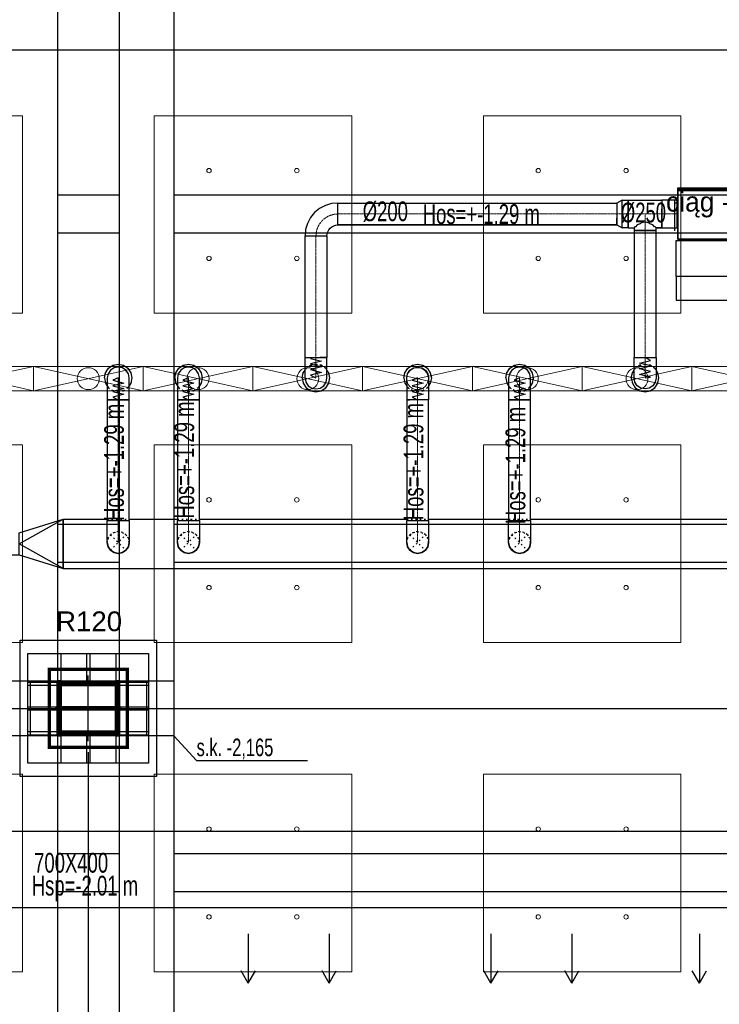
# Model space of a CAD drawing. Header units: centimetres. Extents: x -228435 to 46820, y -89367 to 152985.
# Tile 162 of 252: x -11165 to -4790, y 14303 to 23275. Entities that reach past the tile are written whole.
import ezdxf

# ---------------------------------------------------------------- set-up
doc = ezdxf.new("R2010")
doc.units = ezdxf.units.CM
doc.header["$LTSCALE"] = 50
doc.header["$PDMODE"] = 35
doc.header["$PDSIZE"] = 0.1
for name, pattern in [('CADVENT_CENTERLINE', [9.9, 7.4, -1, 0.5, -1]), ('CADVENT_HIDDEN', [0.8, 0.25, -0.55]), ('Kondygnacja  -0_5$0$HIDDEN', [9.525, 6.35, -3.175]), ('Kondygnacja  -0_5$0$HIDDEN2', [4.7625, 3.175, -1.5875]), ('Osie rzutów$0$DASHDOT2', [12.7, 6.35, -3.175, 0, -3.175])]:
    doc.linetypes.add(name, pattern=pattern)
doc.layers.get('0').update_dxf_attribs({"color": 8})
doc.layers.get('DEFPOINTS').update_dxf_attribs({"color": 8})
for name, color, linetype in [('01-103-Went PP_poziom-0_5$0$L_Nawiew', 3, 'Continuous'), ('bgde-nawiewDETAILS', 1, 'Continuous'), ('bgde-nawiewEXP', 1, 'Continuous'), ('bgde-nawiewHIDDEN', 1, 'Continuous'), ('bgde-tekst', 7, 'Continuous'), ('bgde-wywiewSOL', 5, 'Continuous'), ('bgde_AJ_strzałki', 7, 'Continuous'), ('Kondygnacja  -0_5$0$ARCH_INFO_ODPORNOŚĆ OGNIOWA', 8, 'Continuous'), ('Kondygnacja  -0_5$0$ARCH_KONSTR_POWYŻEJ RZUTU', 8, 'Kondygnacja  -0_5$0$HIDDEN'), ('Kondygnacja  -0_5$0$ARCH_KONSTR_POWYŻEJ RZUTU_IST', 8, 'Kondygnacja  -0_5$0$HIDDEN2'), ('Kondygnacja  -0_5$0$ARCH_KONSTRUKCJA_NIEWIDOCZNA', 8, 'Continuous'), ('Kondygnacja  -0_5$0$ARCH_OKŁADZINA', 8, 'Continuous'), ('Kondygnacja  -0_5$0$ARCH_SŁUPY', 8, 'Continuous'), ('Osie rzutów$0$ARCH_INFO_OSIE_IST', 8, 'Osie rzutów$0$DASHDOT2'), ('Osie rzutów$0$ARCH_INFO_OSIE_OPISY_IST', 8, 'Continuous')]:
    doc.layers.add(name, color=color, linetype=linetype)
for name, color, linetype, lineweight in [('bgde-nawiewCEN', 7, 'Continuous', 13), ('bgde_AJ_specyfikacja', 2, 'Continuous', 30), ('bgde_nawiewnik', 11, 'Continuous', 5), ('Kondygnacja  -0_5$0$ARCH_INFO_WYMIARY', 8, 'Continuous', 9), ('SU Lampy kwadratowe  -05$0$ARCH_SUFITY_PODWIESZANE', 8, 'Continuous', 9)]:
    doc.layers.add(name, color=color, linetype=linetype, lineweight=lineweight)
doc.styles.add('Kondygnacja  -0_5$0$Arial', font='ARIAL.TTF')
doc.styles.add('Kondygnacja  -0_5$0$BIKTS', font='bikromsw.shx', dxfattribs={"width": 0.8})
doc.styles.add('Kondygnacja  -0_5$0$Romans', font='Romans.shx', dxfattribs={"width": 0.7})
doc.dimstyles.new('Kondygnacja  -0_5$0$Wymiary 1-100', dxfattribs={"dimtxt": 12, "dimasz": 10, "dimexe": 5, "dimexo": 0, "dimgap": 4, "dimtad": 1, "dimrnd": 0.5, "dimzin": 12, "dimdsep": 46, "dimtxsty": 'Kondygnacja  -0_5$0$Romans', "dimblk": 'Kondygnacja  -0_5$0$_Oblique', "dimcen": 10, "dimdle": 10, "dimclrt": 55, "dimazin": 0, "dimtfac": 1, "dimtmove": 1, "dimatfit": 3, "dimfxl": 0, "dimtolj": 1, "dimtzin": 0, "dimarcsym": 0})
pattern_1 = [(45, (-1133.3117, -3177.9858), (-0.6735192, 0.6735192), [])]

# ---------------------------------------------------------------- blocks, each defined once
blk = doc.blocks.new('Osie rzutów')
at = {"layer": 'Osie rzutów$0$ARCH_INFO_OSIE_IST', "ltscale": 10}
for p, q in [((11060, 12510), (11060, 4623.26)), ((4436.04, 6800), (15156.54, 6800)), ((11060, 6170), (11060, 6230)), ((4436.04, 6200), (15156.54, 6200)), ((11090, 6200), (11030, 6200))]:
    blk.add_line(p, q, dxfattribs=at)
blk = doc.blocks.new('SU Lampy kwadratowe  -05$0$moduł sufitu')
at = {"layer": 'SU Lampy kwadratowe  -05$0$ARCH_SUFITY_PODWIESZANE'}
for points in [[(60, -60), (240, -60), (240, -240), (60, -240)], [(360, -60), (540, -60), (540, -240), (360, -240)], [(60, -360), (240, -360), (240, -540), (60, -540)], [(360, -360), (540, -360), (540, -540), (360, -540)]]:
    blk.add_lwpolyline(points, close=True, dxfattribs=at)
for centre in [(110, -110), (190, -110), (410, -110), (490, -110), (110, -190), (190, -190), (410, -190), (490, -190), (110, -410), (190, -410), (410, -410), (490, -410), (110, -490), (190, -490), (410, -490), (490, -490)]:
    blk.add_circle(centre, 2, dxfattribs=at)
blk = doc.blocks.new('SU Lampy kwadratowe  -05')
at = {"layer": 'SU Lampy kwadratowe  -05$0$ARCH_SUFITY_PODWIESZANE'}
for points in [[(10820, 6140), (11000, 6140), (11000, 5960), (10820, 5960)], [(11120, 6140), (11300, 6140), (11300, 5960), (11120, 5960)], [(11420, 6140), (11600, 6140), (11600, 5960), (11420, 5960)]]:
    blk.add_lwpolyline(points, close=True, dxfattribs=at)
for centre in [(11170, 6090), (11250, 6090), (11470, 6090), (11550, 6090), (11170, 6010), (11250, 6010), (11470, 6010), (11550, 6010)]:
    blk.add_circle(centre, 2, dxfattribs=at)
for p in [(10460, 6800), (11060, 6800)]:
    blk.add_blockref('SU Lampy kwadratowe  -05$0$moduł sufitu', p, dxfattribs=at)
blk = doc.blocks.new('Kondygnacja  -0_5$0$słup_kwadrat')
at = {"layer": 'Kondygnacja  -0_5$0$ARCH_SŁUPY', "lineweight": 40}
h = blk.add_hatch(dxfattribs=at)
h.set_pattern_fill('ANSI31', color=256, scale=0.3, style=0)
h.set_pattern_definition(pattern_1)
h.paths.add_polyline_path([(36, 34), (39, 34), (39, 84), (36, 84)])
h = blk.add_hatch(dxfattribs=at)
h.set_pattern_fill('ANSI31', color=256, scale=0.3, style=0)
h.set_pattern_definition(pattern_1)
h.paths.add_polyline_path([(89, 80), (89, 83), (39, 83), (39, 80)])
h = blk.add_hatch(dxfattribs=at)
h.set_pattern_fill('ANSI31', color=256, scale=0.3, style=0)
h.set_pattern_definition(pattern_1)
h.paths.add_polyline_path([(89, 34), (92, 34), (92, 84), (89, 84)])
h = blk.add_hatch(dxfattribs=at)
h.set_pattern_fill('ANSI31', color=256, scale=0.3, style=0)
h.set_pattern_definition(pattern_1)
h.paths.add_polyline_path([(89, 57.5), (89, 60.5), (39, 60.5), (39, 57.5)])
h = blk.add_hatch(dxfattribs=at)
h.set_pattern_fill('ANSI31', color=256, scale=0.3, style=0)
h.set_pattern_definition(pattern_1)
h.paths.add_polyline_path([(89, 35), (89, 38), (39, 38), (39, 35)])
at = {"layer": 'Kondygnacja  -0_5$0$ARCH_KONSTRUKCJA_NIEWIDOCZNA'}
blk.add_lwpolyline([(119, 109), (119, 9), (9, 9), (9, 109)], close=True, dxfattribs=at)
for points in [[(36, 109), (36, 84)], [(39, 109), (39, 84)], [(62.5, 109), (62.5, 83)], [(65.5, 109), (65.5, 83)], [(89, 109), (89, 84)], [(92, 109), (92, 84)], [(9, 83), (36, 83)], [(92, 83), (119, 83)], [(9, 80), (36, 80)], [(92, 80), (119, 80)], [(9, 60.5), (36, 60.5)], [(9, 57.5), (36, 57.5)], [(92, 60.5), (119, 60.5)], [(92, 57.5), (119, 57.5)], [(9, 38), (36, 38)], [(92, 38), (119, 38)], [(9, 35), (36, 35)], [(36, 34), (36, 9)], [(39, 34), (39, 9)], [(62.5, 35), (62.5, 9)], [(65.49, 35), (65.49, 9)], [(89, 34), (89, 9)], [(92, 35), (119, 35)], [(92, 34), (92, 9)]]:
    blk.add_lwpolyline(points, dxfattribs=at)
at = {"layer": 'Kondygnacja  -0_5$0$ARCH_OKŁADZINA'}
blk.add_lwpolyline([(2, 121), (126, 121), (126, -3), (2, -3)], close=True, dxfattribs=at)
at = {"layer": 'Kondygnacja  -0_5$0$ARCH_SŁUPY', "lineweight": 40}
for p, q in [((39, 60.5), (89, 60.5)), ((89, 57.5), (39, 57.5))]:
    blk.add_line(p, q, dxfattribs=at)
at = {"layer": 'Kondygnacja  -0_5$0$ARCH_SŁUPY', "lineweight": 50, "const_width": 3}
blk.add_lwpolyline([(28.5, 94.5), (99.5, 94.5), (99.5, 23.5), (28.5, 23.5)], close=True, dxfattribs=at)
at = {"layer": 'Kondygnacja  -0_5$0$ARCH_SŁUPY', "lineweight": 40}
for points in [[(36, 84), (39, 84), (39, 34), (36, 34)], [(89, 84), (92, 84), (92, 34), (89, 34)]]:
    blk.add_lwpolyline(points, close=True, dxfattribs=at)
for points in [[(89, 83), (39, 83)], [(39, 80), (89, 80)], [(89, 38), (39, 38)], [(39, 35), (89, 35)]]:
    blk.add_lwpolyline(points, dxfattribs=at)
blk = doc.blocks.new('Kondygnacja  -0_5$0$konstrukcja istniejąca -0.5')
at = {"layer": 'Kondygnacja  -0_5$0$ARCH_KONSTR_POWYŻEJ RZUTU_IST', "ltscale": 10}
for points in [[(11032, 7375), (11032, 6225)], [(11088, 7375), (11088, 6225)], [(11138, 7375), (11138, 6225)], [(11032, 6667.89), (11088, 6667.89)], [(11138, 6667.89), (12182, 6667.89)], [(11088, 6632.89), (11032, 6632.89)], [(12182, 6632.89), (11138, 6632.89)], [(11032, 6367.89), (11088, 6367.89)], [(11138, 6367.89), (12182, 6367.89)], [(11088, 6332.89), (11032, 6332.89)], [(12182, 6332.89), (11138, 6332.89)], [(11138, 6175), (10982, 6175), (10982, 6225), (11138, 6225), (11138, 6175)], [(11032, 6175), (11032, 5025)], [(11088, 6175), (11088, 5025)], [(11138, 6175), (11138, 5025)], [(11032, 6067.89), (11088, 6067.89)], [(11138, 6067.89), (12182, 6067.89)], [(11088, 6032.89), (11032, 6032.89)], [(12182, 6032.89), (11138, 6032.89)]]:
    blk.add_lwpolyline(points, dxfattribs=at)
at = {"layer": 'Kondygnacja  -0_5$0$ARCH_KONSTR_POWYŻEJ RZUTU_IST', "ltscale": 10, "elevation": 0}
for points in [[(11007, 6225), (11007, 6175)], [(11113, 6225), (11113, 6175)]]:
    blk.add_lwpolyline(points, dxfattribs=at)
at = {"layer": 'Kondygnacja  -0_5$0$ARCH_KONSTR_POWYŻEJ RZUTU_IST'}
blk.add_lwpolyline([(11138, 6175), (11158.68, 6152.53), (11259.84, 6152.53)], dxfattribs=at)
at = {"layer": 'Kondygnacja  -0_5$0$ARCH_KONSTR_POWYŻEJ RZUTU_IST', "style": 'Kondygnacja  -0_5$0$BIKTS', "width": 0.7}
blk.add_text('s.k. -2,165', height=16, dxfattribs=at).set_placement((11158.68, 6156.46))
blk = doc.blocks.new('Kondygnacja  -0_5$0$_Oblique')
at = {"color": 0, "linetype": 'ByBlock', "lineweight": -2}
blk.add_line((-0.5, -0.5), (0.5, 0.5), dxfattribs=at)
blk = doc.blocks.new('*D212')
at = {"layer": 'DEFPOINTS', "color": 0}
for p in [(-30586.3, 81900), (-30681.1, 12489.5), (9064, 12489.5)]:
    blk.add_point(p, dxfattribs=at)
at = {"layer": 'Kondygnacja  -0_5$0$ARCH_INFO_WYMIARY', "color": 0, "lineweight": -2}
for p, q in [((-30681.1, 81910), (-30681.1, 12479.5)), ((-30673.1, 81900), (-30686.1, 81900)), ((-30673.1, 12489.5), (-30686.1, 12489.5))]:
    blk.add_line(p, q, dxfattribs=at)
at = {"layer": 'Kondygnacja  -0_5$0$ARCH_INFO_WYMIARY', "color": 0, "lineweight": -2, "xscale": 10, "yscale": 10, "zscale": 10}
for p, rotation in [((-30681.1, 81900), 90), ((-30681.1, 12489.5), 270)]:
    blk.add_blockref('Kondygnacja  -0_5$0$_Oblique', p, dxfattribs=dict(at, rotation=rotation))
at = {"layer": 'Kondygnacja  -0_5$0$ARCH_INFO_WYMIARY', "color": 55, "insert": (-30691.1, 47194.8), "char_height": 12, "attachment_point": 5, "rotation": 90, "style": 'Kondygnacja  -0_5$0$Romans'}
blk.add_mtext('\\A1;69410.5', dxfattribs=at)
blk = doc.blocks.new('A$C066D7839')
at = {"layer": 'bgde_nawiewnik'}
for p, q in [((-50, -11.15), (-50, 11.15)), ((-50, 11.15), (50, 11.15)), ((-50, -11.15), (50, 11.15)), ((50, -11.15), (-50, 11.15)), ((50, 11.15), (50, -11.15)), ((50, -11.15), (-50, -11.15))]:
    blk.add_line(p, q, dxfattribs=at)
blk.add_circle((0, 0), 10, dxfattribs=at)
blk = doc.blocks.new('A$C5B3E7367')
at = {"layer": '01-103-Went PP_poziom-0_5$0$L_Nawiew'}
h = blk.add_hatch(color=256, dxfattribs=at)
h.paths.add_polyline_path([(215, 704), (215, 674), (331.7, 674), (331.7, 612.1), (445.9, 689), (331.7, 765.9), (331.7, 704)])
h.paths.add_polyline_path([(48.3, 704), (48.3, 674), (215, 674), (215, 704)])
for p, q in [((215, 1400), (215, 1530)), ((545, 1530), (215, 1530)), ((215, 1530), (215, 1515)), ((545, 1400), (545, 1530)), ((215, 1525), (165, 1525)), ((165, 1525), (165, 1505)), ((165, 1505), (215, 1505)), ((243.8, 1452), (268.8, 1452)), ((256.2, 1452), (256.2, 1400)), ((326.2, 1452), (351.2, 1452)), ((338.8, 1452), (338.8, 1400)), ((408.8, 1452), (433.8, 1452)), ((421.2, 1452), (421.2, 1400)), ((491.2, 1452), (516.2, 1452)), ((503.8, 1452), (503.8, 1400)), ((0, 1378), (215, 1378)), ((0, 0), (0, 1378)), ((545, 1400), (215, 1400)), ((215, 1400), (215, 1378)), ((215, 1378), (215, 0)), ((545, 0), (545, 1400)), ((445.9, 689), (331.7, 765.9)), ((331.7, 704), (331.7, 765.9)), ((48.3, 704), (331.7, 704)), ((48.3, 704), (48.3, 674)), ((48.3, 674), (331.7, 674)), ((445.9, 689), (331.7, 612.1)), ((331.7, 612.1), (331.7, 674)), ((215, 0), (0, 0)), ((215, 0), (545, 0))]:
    blk.add_line(p, q, dxfattribs=at)
blk = doc.blocks.new('A$C53CA46B8')
at = {"layer": 'bgde-wywiewSOL'}
for p, q in [((200.4, 481.1), (-249.6, 481.1)), ((-249.6, 481.1), (-249.6, -878.9)), ((112.9, 511.1), (-162.1, 511.1)), ((-137.1, 481.1), (-137.1, 511.1)), ((87.9, 481.1), (87.9, 511.1)), ((200.4, 481.1), (200.4, -878.9)), ((200.4, -878.9), (-249.6, -878.9)), ((-137.1, -878.9), (-137.1, -908.9)), ((87.9, -878.9), (87.9, -908.9)), ((112.9, -908.9), (-162.1, -908.9))]:
    blk.add_line(p, q, dxfattribs=at)
at = {"layer": '01-103-Went PP_poziom-0_5$0$L_Nawiew'}
blk.add_blockref('A$C5B3E7367', (-794.6, -893.9), dxfattribs=at)
blk = doc.blocks.new('strzałki2')
at = {"layer": 'bgde_AJ_strzałki'}
for p, q in [((0, 686.6), (-64.9, 574.6, 1393)), ((0, 236.6), (0, 686.6)), ((0, 686.6), (64.9, 574.6, 1393))]:
    blk.add_line(p, q, dxfattribs=at)

msp = doc.modelspace()

# ---------------------------------------------------------------- linework, layer by layer
at = {"layer": 'bgde-nawiewCEN', "linetype": 'CADVENT_CENTERLINE', "ltscale": 0.06}
for p, q in [((-5722.902, 21504.314), (-8265.147, 21504.314)), ((-5619.902, 21504.314), (-5722.902, 21504.314)), ((-5619.902, 21504.314), (-5466.902, 21504.314)), ((-5466.902, 21354.314), (-5466.902, 21504.314)), ((-5466.902, 21504.314), (-5313.902, 21504.314)), ((-5313.902, 21504.314), (-5173.902, 21504.314)), ((-5169.902, 21504.314), (-5173.902, 21504.314)), ((-5466.902, 21354.314), (-5466.902, 20197.254)), ((-8465.147, 21304.314), (-8465.147, 20195.476)), ((-8465.147, 20178.139), (-8465.147, 20195.476)), ((-5466.902, 20197.254), (-5466.902, 20179.751)), ((-8465.147, 20130.745), (-8465.147, 20178.139)), ((-8465.147, 20104.974), (-8465.147, 20130.745)), ((-8465.147, 20083.158), (-8465.147, 20104.974)), ((-5466.902, 20179.751), (-5466.902, 20131.902)), ((-5466.902, 20131.902), (-5466.902, 20105.884)), ((-5466.902, 20105.884), (-5466.902, 20083.859)), ((-10267.514, 20009.546), (-10267.514, 20010.02)), ((-10267.514, 20008.421), (-10267.514, 20009.546)), ((-10267.514, 20006.231), (-10267.514, 20008.421)), ((-10267.514, 20002.619), (-10267.514, 20006.231)), ((-9627.405, 20009.546), (-9627.405, 20010.02)), ((-9627.405, 20008.421), (-9627.405, 20009.546)), ((-9627.405, 20006.231), (-9627.405, 20008.421)), ((-9627.405, 20002.619), (-9627.405, 20006.231)), ((-8465.147, 20064.97), (-8465.147, 20083.158)), ((-8465.147, 20050.078), (-8465.147, 20064.97)), ((-8465.147, 20038.154), (-8465.147, 20050.078)), ((-8465.147, 20028.868), (-8465.147, 20038.154)), ((-8465.147, 20021.889), (-8465.147, 20028.868)), ((-8465.147, 20016.889), (-8465.147, 20021.889)), ((-8465.147, 20013.537), (-8465.147, 20016.889)), ((-8465.147, 20011.504), (-8465.147, 20013.537)), ((-8465.147, 20010.46), (-8465.147, 20011.504)), ((-8465.147, 20010.02), (-8465.147, 20010.46)), ((-7538.813, 20009.546), (-7538.813, 20010.02)), ((-7538.813, 20008.421), (-7538.813, 20009.546)), ((-7538.813, 20006.231), (-7538.813, 20008.421)), ((-7538.813, 20002.619), (-7538.813, 20006.231)), ((-6609.789, 20009.546), (-6609.789, 20010.02)), ((-6609.789, 20008.421), (-6609.789, 20009.546)), ((-6609.789, 20006.231), (-6609.789, 20008.421)), ((-6609.789, 20002.619), (-6609.789, 20006.231)), ((-5466.902, 20083.859), (-5466.902, 20065.497)), ((-5466.902, 20065.497), (-5466.902, 20050.462)), ((-5466.902, 20050.462), (-5466.902, 20038.424)), ((-5466.902, 20038.424), (-5466.902, 20029.048)), ((-5466.902, 20029.048), (-5466.902, 20022.003)), ((-5466.902, 20022.003), (-5466.902, 20016.955)), ((-5466.902, 20016.955), (-5466.902, 20013.57)), ((-5466.902, 20013.57), (-5466.902, 20011.518)), ((-5466.902, 20011.518), (-5466.902, 20010.464)), ((-5466.902, 20010.464), (-5466.902, 20010.02)), ((-10267.514, 19997.231), (-10267.514, 20002.619)), ((-10267.514, 19989.712), (-10267.514, 19997.231)), ((-10267.514, 19979.705), (-10267.514, 19989.712)), ((-10267.514, 19966.857), (-10267.514, 19979.705)), ((-10267.514, 19950.812), (-10267.514, 19966.857)), ((-10267.514, 19931.214), (-10267.514, 19950.812)), ((-10267.514, 19907.708), (-10267.514, 19931.214)), ((-9627.405, 19997.231), (-9627.405, 20002.619)), ((-9627.405, 19989.712), (-9627.405, 19997.231)), ((-9627.405, 19979.705), (-9627.405, 19989.712)), ((-9627.405, 19966.857), (-9627.405, 19979.705)), ((-9627.405, 19950.812), (-9627.405, 19966.857)), ((-9627.405, 19931.214), (-9627.405, 19950.812)), ((-9627.405, 19907.708), (-9627.405, 19931.214)), ((-7538.813, 19997.231), (-7538.813, 20002.619)), ((-7538.813, 19989.712), (-7538.813, 19997.231)), ((-7538.813, 19979.705), (-7538.813, 19989.712)), ((-7538.813, 19966.857), (-7538.813, 19979.705)), ((-7538.813, 19950.812), (-7538.813, 19966.857)), ((-7538.813, 19931.214), (-7538.813, 19950.812)), ((-7538.813, 19907.708), (-7538.813, 19931.214)), ((-6609.789, 19997.231), (-6609.789, 20002.619)), ((-6609.789, 19989.712), (-6609.789, 19997.231)), ((-6609.789, 19979.705), (-6609.789, 19989.712)), ((-6609.789, 19966.857), (-6609.789, 19979.705)), ((-6609.789, 19950.812), (-6609.789, 19966.857)), ((-6609.789, 19931.214), (-6609.789, 19950.812)), ((-6609.789, 19907.708), (-6609.789, 19931.214)), ((-10267.514, 19879.94), (-10267.514, 19907.708)), ((-10267.514, 19828.873), (-10267.514, 19879.94)), ((-10267.514, 19810.192), (-10267.514, 19828.873)), ((-9627.405, 19879.94), (-9627.405, 19907.708)), ((-9627.405, 19828.873), (-9627.405, 19879.94)), ((-9627.405, 19810.192), (-9627.405, 19828.873)), ((-7538.813, 19879.94), (-7538.813, 19907.708)), ((-7538.813, 19828.873), (-7538.813, 19879.94)), ((-7538.813, 19810.192), (-7538.813, 19828.873)), ((-6609.789, 19879.94), (-6609.789, 19907.708)), ((-6609.789, 19828.873), (-6609.789, 19879.94)), ((-6609.789, 19810.192), (-6609.789, 19828.873)), ((-10267.514, 18711.102), (-10267.514, 19810.192)), ((-9627.405, 18711.102), (-9627.405, 19810.192)), ((-7538.813, 18711.102), (-7538.813, 19810.192)), ((-6609.789, 18711.102), (-6609.789, 19810.192)), ((-10267.514, 18711.102), (-10267.514, 18511.102)), ((-9627.405, 18711.102), (-9627.405, 18511.102)), ((-7538.813, 18711.102), (-7538.813, 18511.102)), ((-6609.789, 18711.102), (-6609.789, 18511.102))]:
    msp.add_line(p, q, dxfattribs=at)
msp.add_arc((-8265.147, 21304.314), 200, 90, 180, dxfattribs=at)
at = {"layer": 'bgde-nawiewDETAILS', "linetype": 'CADVENT_HIDDEN'}
for p, q in [((-10338.224, 18440.392), (-10196.803, 18581.813)), ((-10338.224, 18581.813), (-10196.803, 18440.392)), ((-9698.115, 18440.392), (-9556.694, 18581.813)), ((-9698.115, 18581.813), (-9556.694, 18440.392)), ((-7609.524, 18440.392), (-7468.103, 18581.813)), ((-7609.524, 18581.813), (-7468.103, 18440.392)), ((-6680.499, 18440.392), (-6539.078, 18581.813)), ((-6680.499, 18581.813), (-6539.078, 18440.392))]:
    msp.add_line(p, q, dxfattribs=at)
at = {"layer": 'bgde-nawiewEXP', "linetype": 'Continuous'}
for points in [[(-5169.902, 21729.314), (-3809.902, 21729.314), (-3809.902, 21739.314), (-5169.902, 21739.314)], [(-5169.902, 21279.314), (-3809.902, 21279.314), (-3809.902, 21729.314), (-5169.902, 21729.314)], [(-5674.745, 21379.314), (-5674.745, 21629.314), (-5619.902, 21629.314), (-5619.902, 21379.314)], [(-5722.902, 21411.926), (-5722.902, 21404.314), (-5722.902, 21404.314)], [(-5566.902, 20050.462), (-5566.902, 20197.254), (-5366.902, 20197.254), (-5366.902, 20010.02), (-5374.514, 19971.752), (-5396.191, 19939.309), (-5428.634, 19917.632), (-5466.902, 19910.02), (-5505.17, 19917.632), (-5537.613, 19939.309), (-5559.29, 19971.752), (-5566.902, 20010.02), (-5566.902, 20038.424)], [(-10367.514, 20009.546), (-10367.514, 19810.192), (-10167.514, 19810.192), (-10167.514, 20010.02), (-10175.126, 20048.288), (-10196.803, 20080.731), (-10229.245, 20102.408), (-10267.514, 20110.02), (-10305.782, 20102.408), (-10338.224, 20080.731), (-10359.902, 20048.288), (-10367.514, 20010.02)], [(-9727.405, 19979.705), (-9727.405, 19810.192), (-9527.405, 19810.192), (-9527.405, 20010.02), (-9535.017, 20048.288), (-9556.694, 20080.731), (-9589.136, 20102.408), (-9627.405, 20110.02), (-9665.673, 20102.408), (-9698.115, 20080.731), (-9719.793, 20048.288), (-9727.405, 20010.02), (-9727.405, 19989.712)], [(-6709.789, 19979.705), (-6709.789, 19810.192), (-6509.789, 19810.192), (-6509.789, 20010.02), (-6517.401, 20048.288), (-6539.078, 20080.731), (-6571.52, 20102.408), (-6609.789, 20110.02), (-6648.057, 20102.408), (-6680.499, 20080.731), (-6702.176, 20048.288), (-6709.789, 20010.02), (-6709.789, 19989.712)], [(-10367.514, 18711.102), (-10167.514, 18711.102), (-10167.514, 19810.192), (-10367.514, 19810.192)], [(-9727.405, 18711.102), (-9527.405, 18711.102), (-9527.405, 19810.192), (-9727.405, 19810.192)], [(-7638.813, 18711.102), (-7438.813, 18711.102), (-7438.813, 19810.192), (-7638.813, 19810.192)], [(-6709.789, 18711.102), (-6509.789, 18711.102), (-6509.789, 19810.192), (-6709.789, 19810.192)], [(-10367.514, 18511.102), (-10367.514, 18711.102), (-10167.514, 18711.102), (-10167.514, 18511.102), (-10175.126, 18472.834), (-10196.803, 18440.392), (-10229.245, 18418.714), (-10267.514, 18411.102), (-10305.782, 18418.714), (-10338.224, 18440.392), (-10359.902, 18472.834)], [(-9727.405, 18511.102), (-9727.405, 18711.102), (-9527.405, 18711.102), (-9527.405, 18511.102), (-9535.017, 18472.834), (-9556.694, 18440.392), (-9589.136, 18418.714), (-9627.405, 18411.102), (-9665.673, 18418.714), (-9698.115, 18440.392), (-9719.793, 18472.834)], [(-6709.789, 18511.102), (-6709.789, 18711.102), (-6509.789, 18711.102), (-6509.789, 18511.102), (-6517.401, 18472.834), (-6539.078, 18440.392), (-6571.52, 18418.714), (-6609.789, 18411.102), (-6648.057, 18418.714), (-6680.499, 18440.392), (-6702.176, 18472.834)], [(-10367.514, 18511.102), (-10359.902, 18472.834), (-10338.224, 18440.392), (-10305.782, 18418.714), (-10267.514, 18411.102), (-10229.245, 18418.714), (-10196.803, 18440.392), (-10175.126, 18472.834), (-10167.514, 18511.102), (-10175.126, 18472.834), (-10196.803, 18440.392), (-10229.245, 18418.714), (-10267.514, 18411.102), (-10305.782, 18418.714), (-10338.224, 18440.392), (-10359.902, 18472.834)], [(-9665.673, 18418.714), (-9627.405, 18411.102), (-9589.136, 18418.714), (-9556.694, 18440.392), (-9535.017, 18472.834), (-9527.405, 18511.102), (-9535.017, 18472.834), (-9556.694, 18440.392), (-9589.136, 18418.714), (-9627.405, 18411.102)], [(-7638.813, 18511.102), (-7631.201, 18472.834), (-7609.524, 18440.392), (-7577.082, 18418.714), (-7538.813, 18411.102), (-7500.545, 18418.714), (-7468.103, 18440.392), (-7446.425, 18472.834), (-7438.813, 18511.102), (-7446.425, 18472.834), (-7468.103, 18440.392), (-7500.545, 18418.714), (-7538.813, 18411.102), (-7577.082, 18418.714), (-7609.524, 18440.392), (-7631.201, 18472.834)], [(-12563.407, 15182.099), (-12563.407, 15882.094), (-1287.823, 15882.094), (-1287.823, 15182.094), (-1106.75, 15197.466), (-956.675, 15242.991), (-818.365, 15316.919), (-697.135, 15416.41), (-597.644, 15537.64), (-523.715, 15675.95), (-478.191, 15826.026), (-462.819, 16007.091), (-1162.819, 16007.098), (-1164.74, 15962.589), (-1170.431, 15943.829), (-1179.673, 15926.539), (-1192.109, 15911.385), (-1207.264, 15898.948), (-1224.553, 15889.707), (-1243.313, 15884.016), (-1287.823, 15882.094), (-1287.823, 15182.094), (-12563.407, 15182.094)]]:
    msp.add_lwpolyline(points, close=True, dxfattribs=at)
for points in [[(-5722.902, 21404.314), (-5674.745, 21379.314), (-5674.745, 21629.314), (-5722.902, 21604.314), (-5722.902, 21411.926)], [(-5619.902, 21379.314), (-5619.902, 21629.314), (-5313.902, 21629.314), (-5313.902, 21504.314)], [(-5313.902, 21379.314), (-5173.902, 21379.314), (-5173.902, 21629.314), (-5313.902, 21629.314), (-5313.902, 21456.479)], [(-5173.902, 21379.314), (-5173.902, 21629.314), (-5169.902, 21629.314)], [(-8565.147, 20195.476), (-8565.147, 21304.314), (-8365.147, 21304.314), (-8363.226, 21323.823), (-8357.535, 21342.582), (-8348.294, 21359.871), (-8335.858, 21375.025), (-8320.704, 21387.461), (-8303.415, 21396.702), (-8284.656, 21402.392), (-8265.147, 21404.314), (-8265.147, 21604.314), (-8323.674, 21598.55), (-8379.952, 21581.478), (-8431.818, 21553.755), (-8477.279, 21516.446), (-8514.588, 21470.985), (-8542.311, 21419.119), (-8559.383, 21362.841), (-8565.147, 21304.314), (-8365.147, 21304.314), (-8365.147, 20195.476)], [(-8265.147, 21404.314), (-8265.147, 21604.314), (-5722.902, 21604.314), (-5722.902, 21433.603)], [(-5313.902, 21504.314), (-5313.902, 21552.149)], [(-5722.902, 21433.603), (-5722.902, 21466.046)], [(-5313.902, 21456.479), (-5313.902, 21504.314)], [(-5313.902, 21504.314), (-5313.902, 21456.479)], [(-5313.902, 21388.829), (-5313.902, 21456.479)], [(-5313.902, 21415.926), (-5313.902, 21456.479)], [(-5313.902, 21456.479), (-5313.902, 21415.926)], [(-8265.147, 21404.314), (-5722.902, 21404.314)], [(-5722.902, 21404.314), (-8265.147, 21404.314)], [(-5722.902, 21411.926), (-5722.902, 21433.603)], [(-5722.902, 21433.603), (-5722.902, 21411.926)], [(-5722.902, 21404.314), (-5722.902, 21411.926)], [(-5619.902, 21379.314), (-5566.902, 21379.314), (-5566.902, 20197.254), (-5366.902, 20197.254), (-5366.902, 21354.314), (-5566.902, 21354.314), (-5566.902, 21354.314), (-5366.902, 21354.314), (-5366.902, 21379.314), (-5374.514, 21386.926), (-5380.907, 21388.829), (-5396.191, 21404.114), (-5422.648, 21415.926), (-5428.634, 21421.911), (-5466.902, 21433.304), (-5505.17, 21421.911), (-5511.156, 21415.926), (-5537.613, 21404.114), (-5552.897, 21388.829), (-5559.29, 21386.926), (-5566.902, 21379.314)], [(-5366.902, 21379.314), (-5313.902, 21379.314)], [(-5313.902, 21379.314), (-5366.902, 21379.314)], [(-5313.902, 21379.314), (-5313.902, 21388.829), (-5313.902, 21388.829), (-5313.902, 21415.926)], [(-5313.902, 21415.926), (-5313.902, 21388.829)], [(-5313.902, 21388.829), (-5313.902, 21379.314)], [(-5313.902, 21379.314), (-5313.902, 21388.829)], [(-5173.902, 21379.314), (-5169.902, 21379.314)], [(-8565.147, 20010.02), (-8557.535, 19971.752), (-8535.858, 19939.309), (-8503.415, 19917.632), (-8465.147, 19910.02), (-8426.879, 19917.632), (-8394.436, 19939.309), (-8372.759, 19971.752), (-8365.147, 20010.02), (-8365.147, 20195.476), (-8372.759, 20195.476)], [(-8565.147, 20010.02), (-8565.147, 20195.476), (-8394.436, 20195.476), (-8394.436, 20195.476), (-8372.759, 20195.476)], [(-8565.147, 20195.476), (-8394.436, 20195.476)], [(-8394.436, 20195.476), (-8426.879, 20195.476)], [(-8394.436, 20195.476), (-8365.147, 20195.476)], [(-8372.759, 20195.476), (-8394.436, 20195.476)], [(-8372.759, 20195.476), (-8365.147, 20195.476)], [(-10392.514, 20010.02), (-10382.999, 20057.855), (-10355.902, 20098.408), (-10315.349, 20125.505), (-10267.514, 20135.02), (-10219.678, 20125.505), (-10179.125, 20098.408), (-10152.029, 20057.855), (-10142.514, 20010.02), (-10152.029, 19962.184), (-10167.514, 19939.01)], [(-9752.405, 20010.02), (-9742.89, 20057.855), (-9715.793, 20098.408), (-9675.24, 20125.505), (-9627.405, 20135.02), (-9579.569, 20125.505), (-9539.016, 20098.408), (-9511.92, 20057.855), (-9502.405, 20010.02), (-9511.92, 19962.184), (-9527.405, 19939.01)], [(-7663.813, 20010.02), (-7654.298, 20057.855), (-7627.202, 20098.408), (-7586.649, 20125.505), (-7538.813, 20135.02), (-7490.978, 20125.505), (-7450.425, 20098.408), (-7423.328, 20057.855), (-7413.813, 20010.02), (-7423.328, 19962.184), (-7438.813, 19939.01)], [(-7638.813, 19966.857), (-7638.813, 20010.02), (-7631.201, 20048.288), (-7609.524, 20080.731), (-7577.082, 20102.408), (-7538.813, 20110.02), (-7500.545, 20102.408), (-7468.103, 20080.731), (-7446.425, 20048.288), (-7438.813, 20010.02), (-7438.813, 19810.192), (-7631.201, 19810.192)], [(-6734.789, 20010.02), (-6725.273, 20057.855), (-6698.177, 20098.408), (-6657.624, 20125.505), (-6609.789, 20135.02), (-6561.953, 20125.505), (-6521.4, 20098.408), (-6494.304, 20057.855), (-6484.789, 20010.02), (-6494.304, 19962.184), (-6509.789, 19939.01)], [(-10392.514, 20010.02), (-10382.999, 19962.184), (-10367.514, 19939.01)], [(-9752.405, 20010.02), (-9742.89, 19962.184), (-9727.405, 19939.01)], [(-8590.147, 20010.02), (-8580.632, 19962.184), (-8553.535, 19921.632), (-8512.983, 19894.535), (-8465.147, 19885.02), (-8417.312, 19894.535), (-8376.759, 19921.632), (-8349.662, 19962.184), (-8340.147, 20010.02), (-8349.662, 20057.855), (-8365.147, 20081.03)], [(-8590.147, 20010.02), (-8580.632, 20057.855), (-8565.147, 20081.03)], [(-7663.813, 20010.02), (-7654.298, 19962.184), (-7638.813, 19939.01)], [(-6734.789, 20010.02), (-6725.273, 19962.184), (-6709.789, 19939.01)], [(-5591.902, 20010.02), (-5582.387, 19962.184), (-5555.29, 19921.632), (-5514.737, 19894.535), (-5466.902, 19885.02), (-5419.067, 19894.535), (-5378.514, 19921.632), (-5351.417, 19962.184), (-5341.902, 20010.02), (-5351.417, 20057.855), (-5366.902, 20081.03)], [(-5591.902, 20010.02), (-5582.387, 20057.855), (-5566.902, 20081.03)], [(-7638.813, 19966.857), (-7638.813, 19810.192), (-7609.524, 19810.192)], [(-11331.67, 18399.463), (-11170.39, 18399.463), (-10770.39, 18274.463), (-1287.823, 18274.463), (-1287.823, 18724.463), (-1444.103, 18724.463)], [(-11170.39, 18399.463), (-11170.39, 18599.463), (-10770.39, 18724.463), (-10770.39, 18274.463), (-11170.39, 18499.463), (-10770.39, 18724.463), (-10367.514, 18724.463)], [(-10770.39, 18274.463), (-10770.39, 18724.463)], [(-10167.514, 18724.463), (-9727.405, 18724.463)], [(-9527.405, 18724.463), (-7638.813, 18724.463)], [(-7638.813, 18511.102), (-7638.813, 18711.102), (-7438.813, 18711.102), (-7438.813, 18511.102), (-7446.425, 18472.834), (-7468.103, 18440.392), (-7500.545, 18418.714), (-7538.813, 18411.102), (-7577.082, 18418.714), (-7609.524, 18440.392), (-7631.201, 18472.834)], [(-7438.813, 18724.463), (-6709.789, 18724.463)], [(-6509.789, 18724.463), (-4641.946, 18724.463)], [(-9727.405, 18511.102), (-9719.793, 18472.834), (-9698.115, 18440.392), (-9665.673, 18418.714)], [(-9727.405, 18511.102), (-9719.793, 18472.834), (-9698.115, 18440.392), (-9665.673, 18418.714)], [(-7638.813, 18511.102), (-7631.201, 18472.834), (-7609.524, 18440.392)], [(-6709.789, 18511.102), (-6702.176, 18472.834), (-6680.499, 18440.392), (-6648.057, 18418.714), (-6609.789, 18411.102), (-6571.52, 18418.714), (-6539.078, 18440.392), (-6517.401, 18472.834), (-6509.789, 18511.102), (-6517.401, 18472.834), (-6539.078, 18440.392), (-6571.52, 18418.714), (-6609.789, 18411.102), (-6648.057, 18418.714)], [(-6709.789, 18511.102), (-6702.176, 18472.834)], [(-6702.176, 18472.834), (-6709.789, 18511.102)], [(-9665.673, 18418.714), (-9698.115, 18440.392)], [(-9665.673, 18418.714), (-9698.115, 18440.392)], [(-6702.176, 18472.834), (-6680.499, 18440.392), (-6648.057, 18418.714), (-6609.789, 18411.102)]]:
    msp.add_lwpolyline(points, dxfattribs=at)
at = {"layer": 'bgde-nawiewEXP'}
for points in [[(-8465.147, 20195.476), (-8515.147, 20189.045), (-8415.147, 20163.368), (-8515.147, 20137.718), (-8415.147, 20111.794), (-8515.147, 20085.994), (-8415.147, 20060.745), (-8515.147, 20035.295), (-8465.147, 20010.02)], [(-5466.902, 20010.02), (-5416.902, 20018.24), (-5516.902, 20043.376), (-5416.902, 20068.711), (-5516.902, 20094.425), (-5416.902, 20119.705), (-5516.902, 20145.587), (-5416.902, 20170.772), (-5466.902, 20197.254)], [(-10267.514, 20010.02), (-10317.514, 19988.741), (-10217.514, 19963.401), (-10317.514, 19938.202), (-10217.514, 19912.939), (-10317.514, 19887.426), (-10217.514, 19862.089), (-10317.514, 19836.652), (-10267.514, 19810.192)], [(-9627.405, 20010.02), (-9677.405, 19988.741), (-9577.405, 19963.401), (-9677.405, 19938.202), (-9577.405, 19912.939), (-9677.405, 19887.426), (-9577.405, 19862.089), (-9677.405, 19836.652), (-9627.405, 19810.192)], [(-7538.813, 20010.02), (-7588.813, 19988.741), (-7488.813, 19963.401), (-7588.813, 19938.202), (-7488.813, 19912.939), (-7588.813, 19887.426), (-7488.813, 19862.089), (-7588.813, 19836.652), (-7538.813, 19810.192)], [(-6609.789, 20010.02), (-6659.789, 19988.741), (-6559.789, 19963.401), (-6659.789, 19938.202), (-6559.789, 19912.939), (-6659.789, 19887.426), (-6559.789, 19862.089), (-6659.789, 19836.652), (-6609.789, 19810.192)]]:
    msp.add_lwpolyline(points, dxfattribs=at)
at = {"layer": 'bgde-nawiewHIDDEN', "linetype": 'CADVENT_HIDDEN'}
for points in [[(-5169.902, 21379.314), (-5169.902, 21629.314)], [(-10392.514, 20010.02), (-10382.999, 20057.855), (-10355.902, 20098.408), (-10315.349, 20125.505), (-10267.514, 20135.02), (-10219.678, 20125.505), (-10179.125, 20098.408), (-10152.029, 20057.855), (-10142.514, 20010.02), (-10152.029, 19962.184), (-10179.125, 19921.632), (-10219.678, 19894.535), (-10267.514, 19885.02), (-10315.349, 19894.535), (-10355.902, 19921.632), (-10315.349, 19894.535), (-10267.514, 19885.02), (-10219.678, 19894.535), (-10179.125, 19921.632), (-10167.514, 19939.01)], [(-9752.405, 20010.02), (-9742.89, 20057.855), (-9715.793, 20098.408), (-9675.24, 20125.505), (-9627.405, 20135.02), (-9579.569, 20125.505), (-9539.016, 20098.408), (-9511.92, 20057.855), (-9502.405, 20010.02), (-9511.92, 19962.184), (-9539.016, 19921.632), (-9579.569, 19894.535), (-9627.405, 19885.02), (-9675.24, 19894.535), (-9715.793, 19921.632), (-9675.24, 19894.535), (-9627.405, 19885.02), (-9579.569, 19894.535), (-9539.016, 19921.632), (-9527.405, 19939.01)], [(-8590.147, 20010.02), (-8580.632, 19962.184), (-8553.535, 19921.632), (-8512.983, 19894.535), (-8465.147, 19885.02), (-8417.312, 19894.535), (-8376.759, 19921.632), (-8349.662, 19962.184), (-8340.147, 20010.02), (-8349.662, 20057.855), (-8376.759, 20098.408), (-8417.312, 20125.505), (-8465.147, 20135.02), (-8512.983, 20125.505), (-8553.535, 20098.408), (-8565.147, 20081.03)], [(-8590.147, 20010.02), (-8580.632, 20057.855), (-8553.535, 20098.408), (-8512.983, 20125.505), (-8465.147, 20135.02), (-8417.312, 20125.505), (-8376.759, 20098.408), (-8365.147, 20081.03)], [(-7663.813, 20010.02), (-7654.298, 20057.855), (-7627.202, 20098.408), (-7586.649, 20125.505), (-7538.813, 20135.02), (-7490.978, 20125.505), (-7450.425, 20098.408), (-7423.328, 20057.855), (-7413.813, 20010.02), (-7423.328, 19962.184), (-7450.425, 19921.632), (-7490.978, 19894.535), (-7538.813, 19885.02), (-7586.649, 19894.535), (-7627.202, 19921.632), (-7586.649, 19894.535), (-7538.813, 19885.02), (-7490.978, 19894.535), (-7450.425, 19921.632), (-7438.813, 19939.01)], [(-6734.789, 20010.02), (-6725.273, 20057.855), (-6698.177, 20098.408), (-6657.624, 20125.505), (-6609.789, 20135.02), (-6561.953, 20125.505), (-6521.4, 20098.408), (-6494.304, 20057.855), (-6484.789, 20010.02), (-6494.304, 19962.184), (-6521.4, 19921.632), (-6561.953, 19894.535), (-6609.789, 19885.02), (-6657.624, 19894.535), (-6698.177, 19921.632), (-6657.624, 19894.535), (-6609.789, 19885.02), (-6561.953, 19894.535), (-6521.4, 19921.632), (-6509.789, 19939.01)], [(-5591.902, 20010.02), (-5582.387, 19962.184), (-5555.29, 19921.632), (-5514.737, 19894.535), (-5466.902, 19885.02), (-5419.067, 19894.535), (-5378.514, 19921.632), (-5351.417, 19962.184), (-5341.902, 20010.02), (-5351.417, 20057.855), (-5378.514, 20098.408), (-5419.067, 20125.505), (-5466.902, 20135.02), (-5514.737, 20125.505), (-5555.29, 20098.408), (-5566.902, 20081.03)], [(-5591.902, 20010.02), (-5582.387, 20057.855), (-5555.29, 20098.408), (-5514.737, 20125.505), (-5466.902, 20135.02), (-5419.067, 20125.505), (-5378.514, 20098.408), (-5366.902, 20081.03)], [(-10392.514, 20010.02), (-10382.999, 19962.184), (-10355.902, 19921.632), (-10367.514, 19939.01)], [(-9752.405, 20010.02), (-9742.89, 19962.184), (-9715.793, 19921.632), (-9727.405, 19939.01)], [(-7663.813, 20010.02), (-7654.298, 19962.184), (-7627.202, 19921.632), (-7638.813, 19939.01)], [(-6734.789, 20010.02), (-6725.273, 19962.184), (-6698.177, 19921.632), (-6709.789, 19939.01)], [(-10367.514, 18724.463), (-10167.514, 18724.463)], [(-9727.405, 18724.463), (-9527.405, 18724.463)], [(-7638.813, 18724.463), (-7438.813, 18724.463)], [(-6709.789, 18724.463), (-6509.789, 18724.463)]]:
    msp.add_lwpolyline(points, dxfattribs=at)
for points in [[(-10367.514, 18511.102), (-10359.902, 18549.371), (-10338.224, 18581.813), (-10305.782, 18603.49), (-10267.514, 18611.102), (-10229.245, 18603.49), (-10196.803, 18581.813), (-10175.126, 18549.371), (-10167.514, 18511.102), (-10175.126, 18549.371), (-10196.803, 18581.813), (-10229.245, 18603.49), (-10267.514, 18611.102), (-10305.782, 18603.49), (-10338.224, 18581.813), (-10359.902, 18549.371)], [(-9727.405, 18511.102), (-9719.793, 18549.371), (-9698.115, 18581.813), (-9665.673, 18603.49), (-9627.405, 18611.102), (-9589.136, 18603.49), (-9556.694, 18581.813), (-9535.017, 18549.371), (-9527.405, 18511.102), (-9535.017, 18549.371), (-9556.694, 18581.813), (-9589.136, 18603.49), (-9627.405, 18611.102), (-9665.673, 18603.49), (-9698.115, 18581.813), (-9719.793, 18549.371)], [(-7638.813, 18511.102), (-7631.201, 18549.371), (-7609.524, 18581.813), (-7577.082, 18603.49), (-7538.813, 18611.102), (-7500.545, 18603.49), (-7468.103, 18581.813), (-7446.425, 18549.371), (-7438.813, 18511.102), (-7446.425, 18549.371), (-7468.103, 18581.813), (-7500.545, 18603.49), (-7538.813, 18611.102), (-7577.082, 18603.49), (-7609.524, 18581.813), (-7631.201, 18549.371)], [(-6709.789, 18511.102), (-6702.176, 18549.371), (-6680.499, 18581.813), (-6648.057, 18603.49), (-6609.789, 18611.102), (-6571.52, 18603.49), (-6539.078, 18581.813), (-6517.401, 18549.371), (-6509.789, 18511.102), (-6517.401, 18549.371), (-6539.078, 18581.813), (-6571.52, 18603.49), (-6609.789, 18611.102), (-6648.057, 18603.49), (-6680.499, 18581.813), (-6702.176, 18549.371)]]:
    msp.add_lwpolyline(points, close=True, dxfattribs=at)

# ---------------------------------------------------------------- block references
at = {"layer": '01-103-Went PP_poziom-0_5$0$L_Nawiew', "xscale": -1, "rotation": 270}
msp.add_blockref('A$C53CA46B8', (-4290.493, 21513.761, 210.499), dxfattribs=at)
at = {"layer": '01-103-Went PP_poziom-0_5$0$L_Nawiew', "xscale": 10, "yscale": 10, "zscale": 10}
for p in [(-11540, 20003.971, 1920), (-10540, 20003.971, 1920), (-9540, 20003.971, 1920), (-8540, 20003.971, 1920), (-7540, 20003.971, 1920), (-6540, 20003.971, 1920), (-5540, 20003.971, 1920), (-4540, 20003.971, 1920)]:
    msp.add_blockref('A$C066D7839', p, dxfattribs=at)
at = {"layer": 'bgde_AJ_strzałki', "rotation": 180}
for p in [(-9082.401, 15182.046, 2262.959), (-8344.871, 15182.046, 2262.959), (-6871.42, 15182.046, 2262.959), (-6133.89, 15182.046, 2262.959), (-4971.623, 15182.046, 2262.959)]:
    msp.add_blockref('strzałki2', p, dxfattribs=at)
at = {"layer": 'Kondygnacja  -0_5$0$ARCH_KONSTR_POWYŻEJ RZUTU', "xscale": 10, "yscale": 10, "zscale": 10}
msp.add_blockref('Kondygnacja  -0_5$0$konstrukcja istniejąca -0.5', (-121140, -45000), dxfattribs=at)
at = {"layer": 'Kondygnacja  -0_5$0$ARCH_SŁUPY', "xscale": 10, "yscale": 10, "zscale": 10}
msp.add_blockref('Kondygnacja  -0_5$0$słup_kwadrat', (-11180, 16410), dxfattribs=at)
at = {"layer": 'Osie rzutów$0$ARCH_INFO_OSIE_OPISY_IST', "xscale": 10, "yscale": 10, "zscale": 10}
msp.add_blockref('Osie rzutów', (-121140, -45000), dxfattribs=at)
at = {"layer": 'SU Lampy kwadratowe  -05$0$ARCH_SUFITY_PODWIESZANE', "xscale": 10, "yscale": 10, "zscale": 10}
msp.add_blockref('SU Lampy kwadratowe  -05', (-121140, -45000), dxfattribs=at)

# ---------------------------------------------------------------- texts
at = {"layer": 'bgde-tekst', "width": 0.7}
for s, p in [('%%c200', (-8039.539, 21438.65, 630)), ('Hos=+-1.29 m ', (-7492.887, 21413.469, 1920)), ('%%c250', (-5687.858, 21427.811, 630)), ('700X400', (-11033.724, 15503.108)), ('700X400', (-11033.724, 15503.108, 1920)), ('Hsp=-2.01 m ', (-11055.488, 15294.593)), ('Hsp=-2.01 m ', (-11055.488, 15294.593, 1920))]:
    msp.add_text(s, height=180, dxfattribs=at).set_placement(p)
for p in [(-10215.746, 18707.195, -172.959), (-9575.637, 18728.255, -172.959), (-7487.045, 18714.216, -172.959), (-6558.021, 18679.116, -172.959)]:
    msp.add_text('Hos=+-1.29 m ', height=180, rotation=90, dxfattribs=at).set_placement(p)
at = {"layer": 'bgde_AJ_specyfikacja', "insert": (-5275.558, 21706.273, 630), "char_height": 180, "width": 1750.96649, "attachment_point": 1}
msp.add_mtext('ciąg -0,5-KK.11', dxfattribs=at)
at = {"layer": 'Kondygnacja  -0_5$0$ARCH_INFO_ODPORNOŚĆ OGNIOWA', "insert": (-10532.905, 17941.838), "char_height": 180, "width": 533.32525, "attachment_point": 5, "style": 'Kondygnacja  -0_5$0$Arial'}
msp.add_mtext('\\PR120', dxfattribs=at)

# ---------------------------------------------------------------- dimensions: what is measured, and where the dimension line sits
at = {"layer": 'Kondygnacja  -0_5$0$ARCH_INFO_WYMIARY'}
dim = msp.add_linear_dim(base=(-30681.114, 12489.5), p1=(-30586.301, 81900), p2=(9064, 12489.5), angle=90, dimstyle='Kondygnacja  -0_5$0$Wymiary 1-100', dxfattribs=at)
dim.commit()
dim.dimension.update_dxf_attribs({"geometry": '*D212', "text_midpoint": (-30691.114, 47194.75)})

doc.saveas('drawing.dxf')
